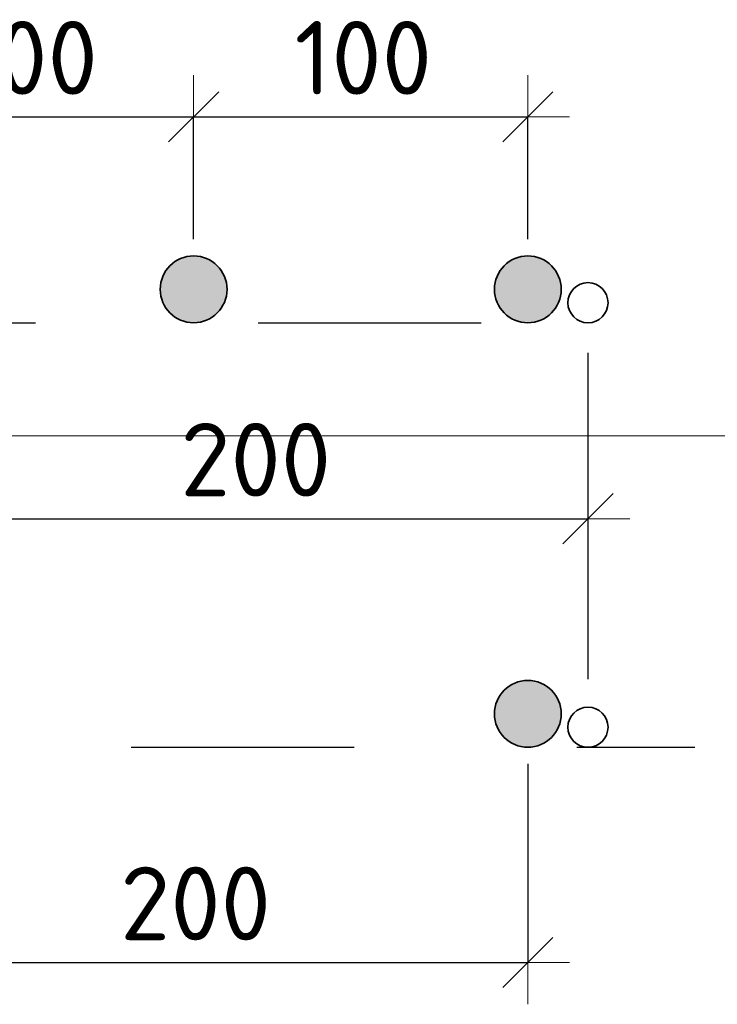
# Model space of a CAD drawing. Header units: metres. Extents: x -38 to 100, y -15 to 21.
# Tile 223 of 246: x 76.814 to 77.127, y 7.921 to 8.363. Entities that reach past the tile are written whole.
import ezdxf

# ---------------------------------------------------------------- set-up
doc = ezdxf.new("R2010")
doc.units = ezdxf.units.M
doc.header["$PDMODE"] = 65
doc.linetypes.add('______2', pattern=[0.0405, 0.03, -0.0105])
for name, color, linetype in [('XR$3$_3898', 7, 'Continuous'), ('XR$4$_3898', 7, 'Continuous'), ('XR$6$_3898', 7, 'Continuous')]:
    doc.layers.add(name, color=color, linetype=linetype)
for name, color, linetype, lineweight in [('XR$3$Размерная линия_ общее', 7, 'Continuous', 13), ('XR$4$Размерная линия_ общее', 7, 'Continuous', 13), ('XR$5$Текст_ примечание', 7, 'Continuous', 13), ('XR$6$Размерная линия_ общее', 7, 'Continuous', 13), ('XR$7$Текст_ примечание', 7, 'Continuous', 13)]:
    doc.layers.add(name, color=color, linetype=linetype, lineweight=lineweight)
doc.styles.add('ISOCPEUR', font='txt')
doc.dimstyles.new('DIMSTYLE_8', dxfattribs={"dimtxt": 0.033, "dimasz": 0.0375, "dimexe": 0, "dimexo": 0, "dimgap": 0.0165, "dimtad": 2, "dimdec": 0, "dimlfac": 1000, "dimrnd": 1, "dimzin": 12, "dimdsep": 46, "dimtxsty": 'ISOCPEUR', "dimblk1": 'ALL_ML_STRICH', "dimblk2": 'ALL_ML_STRICH', "dimsah": 1, "dimcen": 0, "dimclrd": 7, "dimclre": 256, "dimclrt": 7, "dimadec": 0, "dimazin": 0, "dimtfac": 1, "dimtdec": 0, "dimtix": 1, "dimtmove": 2, "dimatfit": 3, "dimfxl": 0, "dimtzin": 0, "dimlwd": 0, "dimlwe": -3, "dimarcsym": 0})

# ---------------------------------------------------------------- blocks, each defined once
blk = doc.blocks.new('ALL_ML_STRICH')
at = {"color": 0, "linetype": 'ByBlock', "lineweight": -2}
for p, q in [((0, -0.5), (0, 0.5)), ((-0.3, -0.3), (0.3, 0.3)), ((-1, 0), (0.5, 0))]:
    blk.add_line(p, q, dxfattribs=at)
blk = doc.blocks.new('*D60')
at = {"layer": 'DEFPOINTS', "color": 7, "linetype": 'Continuous', "lineweight": 13, "transparency": 33554687}
for p in [(76.74196, 8.31961), (76.74196, 8.24218), (76.89196, 8.24218)]:
    blk.add_point(p, dxfattribs=at)
at = {"layer": 'XR$3$Размерная линия_ общее', "color": 253, "linetype": 'Continuous', "lineweight": -2, "true_color": 0xa0a0a0, "transparency": 33554687}
for p, q in [((76.74196, 8.26468), (76.74196, 8.31961)), ((76.89196, 8.26468), (76.89196, 8.31961))]:
    blk.add_line(p, q, dxfattribs=at)
at = {"layer": 'XR$3$Размерная линия_ общее', "color": 7, "linetype": 'Continuous', "lineweight": -2, "transparency": 33554687}
blk.add_line((76.74196, 8.31961), (76.89196, 8.31961), dxfattribs=at)
at = {"layer": 'XR$3$Размерная линия_ общее', "color": 7, "linetype": 'Continuous', "lineweight": 13, "transparency": 33554687, "xscale": 0.0375, "yscale": 0.0375, "zscale": 0.0375, "rotation": 180}
blk.add_blockref('ALL_ML_STRICH', (76.74196, 8.31961), dxfattribs=at)
at = {"layer": 'XR$3$Размерная линия_ общее', "color": 7, "linetype": 'Continuous', "lineweight": 13, "transparency": 33554687, "xscale": 0.0375, "yscale": 0.0375, "zscale": 0.0375}
blk.add_blockref('ALL_ML_STRICH', (76.89196, 8.31961), dxfattribs=at)
at = {"layer": 'XR$3$Размерная линия_ общее', "color": 7, "linetype": 'Continuous', "lineweight": 13, "transparency": 33554687, "insert": (76.78726, 8.36261), "char_height": 0.033, "width": 0.00165, "attachment_point": 1, "line_spacing_factor": 0.60241, "style": 'ISOCPEUR'}
blk.add_mtext('100', dxfattribs=at)
blk = doc.blocks.new('*D61')
at = {"layer": 'DEFPOINTS', "color": 7, "linetype": 'Continuous', "lineweight": 13, "transparency": 33554687}
for p in [(76.89196, 8.31961), (76.89196, 8.24218), (77.04196, 8.24218)]:
    blk.add_point(p, dxfattribs=at)
at = {"layer": 'XR$3$Размерная линия_ общее', "color": 253, "linetype": 'Continuous', "lineweight": -2, "true_color": 0xa0a0a0, "transparency": 33554687}
for p, q in [((76.89196, 8.26468), (76.89196, 8.31961)), ((77.04196, 8.26468), (77.04196, 8.31961))]:
    blk.add_line(p, q, dxfattribs=at)
at = {"layer": 'XR$3$Размерная линия_ общее', "color": 7, "linetype": 'Continuous', "lineweight": -2, "transparency": 33554687}
blk.add_line((76.89196, 8.31961), (77.04196, 8.31961), dxfattribs=at)
at = {"layer": 'XR$3$Размерная линия_ общее', "color": 7, "linetype": 'Continuous', "lineweight": 13, "transparency": 33554687, "xscale": 0.0375, "yscale": 0.0375, "zscale": 0.0375, "rotation": 180}
blk.add_blockref('ALL_ML_STRICH', (76.89196, 8.31961), dxfattribs=at)
at = {"layer": 'XR$3$Размерная линия_ общее', "color": 7, "linetype": 'Continuous', "lineweight": 13, "transparency": 33554687, "xscale": 0.0375, "yscale": 0.0375, "zscale": 0.0375}
blk.add_blockref('ALL_ML_STRICH', (77.04196, 8.31961), dxfattribs=at)
at = {"layer": 'XR$3$Размерная линия_ общее', "color": 7, "linetype": 'Continuous', "lineweight": 13, "transparency": 33554687, "insert": (76.93726, 8.36261), "char_height": 0.033, "width": 0.00165, "attachment_point": 1, "line_spacing_factor": 0.60241, "style": 'ISOCPEUR'}
blk.add_mtext('100', dxfattribs=at)
blk = doc.blocks.new('*D64')
at = {"layer": 'DEFPOINTS', "color": 7, "linetype": 'Continuous', "lineweight": 13, "transparency": 33554687}
for p in [(76.76896, 8.23618), (77.06896, 8.23618), (76.76896, 8.13924)]:
    blk.add_point(p, dxfattribs=at)
at = {"layer": 'XR$3$Размерная линия_ общее', "color": 253, "linetype": 'Continuous', "lineweight": -2, "true_color": 0xa0a0a0, "transparency": 33554687}
for p, q in [((76.76896, 8.21368), (76.76896, 8.13924)), ((77.06896, 8.21368), (77.06896, 8.13924))]:
    blk.add_line(p, q, dxfattribs=at)
at = {"layer": 'XR$3$Размерная линия_ общее', "color": 7, "linetype": 'Continuous', "lineweight": -2, "transparency": 33554687}
blk.add_line((76.76896, 8.13924), (77.06896, 8.13924), dxfattribs=at)
at = {"layer": 'XR$3$Размерная линия_ общее', "color": 7, "linetype": 'Continuous', "lineweight": 13, "transparency": 33554687, "xscale": 0.0375, "yscale": 0.0375, "zscale": 0.0375, "rotation": 180}
blk.add_blockref('ALL_ML_STRICH', (76.76896, 8.13924), dxfattribs=at)
at = {"layer": 'XR$3$Размерная линия_ общее', "color": 7, "linetype": 'Continuous', "lineweight": 13, "transparency": 33554687, "xscale": 0.0375, "yscale": 0.0375, "zscale": 0.0375}
blk.add_blockref('ALL_ML_STRICH', (77.06896, 8.13924), dxfattribs=at)
at = {"layer": 'XR$3$Размерная линия_ общее', "color": 7, "linetype": 'Continuous', "lineweight": 13, "transparency": 33554687, "insert": (76.88596, 8.18224), "char_height": 0.033, "width": 0.00165, "attachment_point": 1, "line_spacing_factor": 0.60241, "style": 'ISOCPEUR'}
blk.add_mtext('200', dxfattribs=at)
blk = doc.blocks.new('*D67')
at = {"layer": 'DEFPOINTS', "color": 7, "linetype": 'Continuous', "lineweight": 13, "transparency": 33554687}
for p in [(76.74196, 8.05168), (77.04196, 8.05168), (76.74196, 7.94007)]:
    blk.add_point(p, dxfattribs=at)
at = {"layer": 'XR$3$Размерная линия_ общее', "color": 253, "linetype": 'Continuous', "lineweight": -2, "true_color": 0xa0a0a0, "transparency": 33554687}
for p, q in [((76.74196, 8.02918), (76.74196, 7.94007)), ((77.04196, 8.02918), (77.04196, 7.94007))]:
    blk.add_line(p, q, dxfattribs=at)
at = {"layer": 'XR$3$Размерная линия_ общее', "color": 7, "linetype": 'Continuous', "lineweight": -2, "transparency": 33554687}
blk.add_line((76.74196, 7.94007), (77.04196, 7.94007), dxfattribs=at)
at = {"layer": 'XR$3$Размерная линия_ общее', "color": 7, "linetype": 'Continuous', "lineweight": 13, "transparency": 33554687, "xscale": 0.0375, "yscale": 0.0375, "zscale": 0.0375, "rotation": 180}
blk.add_blockref('ALL_ML_STRICH', (76.74196, 7.94007), dxfattribs=at)
at = {"layer": 'XR$3$Размерная линия_ общее', "color": 7, "linetype": 'Continuous', "lineweight": 13, "transparency": 33554687, "xscale": 0.0375, "yscale": 0.0375, "zscale": 0.0375}
blk.add_blockref('ALL_ML_STRICH', (77.04196, 7.94007), dxfattribs=at)
at = {"layer": 'XR$3$Размерная линия_ общее', "color": 7, "linetype": 'Continuous', "lineweight": 13, "transparency": 33554687, "insert": (76.85896, 7.98307), "char_height": 0.033, "width": 0.00165, "attachment_point": 1, "line_spacing_factor": 0.60241, "style": 'ISOCPEUR'}
blk.add_mtext('200', dxfattribs=at)
blk = doc.blocks.new('*D296')
at = {"layer": 'DEFPOINTS', "color": 7, "linetype": 'Continuous', "lineweight": 13, "transparency": 33554687}
for p in [(76.74196, 8.31961), (76.74196, 8.24218), (76.89196, 8.24218)]:
    blk.add_point(p, dxfattribs=at)
at = {"layer": 'XR$4$Размерная линия_ общее', "color": 253, "linetype": 'Continuous', "lineweight": -2, "true_color": 0xa0a0a0, "transparency": 33554687}
for p, q in [((76.74196, 8.26468), (76.74196, 8.31961)), ((76.89196, 8.26468), (76.89196, 8.31961))]:
    blk.add_line(p, q, dxfattribs=at)
at = {"layer": 'XR$4$Размерная линия_ общее', "color": 7, "linetype": 'Continuous', "lineweight": -2, "transparency": 33554687}
blk.add_line((76.74196, 8.31961), (76.89196, 8.31961), dxfattribs=at)
at = {"layer": 'XR$4$Размерная линия_ общее', "color": 7, "linetype": 'Continuous', "lineweight": 13, "transparency": 33554687, "xscale": 0.0375, "yscale": 0.0375, "zscale": 0.0375, "rotation": 180}
blk.add_blockref('ALL_ML_STRICH', (76.74196, 8.31961), dxfattribs=at)
at = {"layer": 'XR$4$Размерная линия_ общее', "color": 7, "linetype": 'Continuous', "lineweight": 13, "transparency": 33554687, "xscale": 0.0375, "yscale": 0.0375, "zscale": 0.0375}
blk.add_blockref('ALL_ML_STRICH', (76.89196, 8.31961), dxfattribs=at)
at = {"layer": 'XR$4$Размерная линия_ общее', "color": 7, "linetype": 'Continuous', "lineweight": 13, "transparency": 33554687, "insert": (76.78726, 8.36261), "char_height": 0.033, "width": 0.00165, "attachment_point": 1, "line_spacing_factor": 0.60241, "style": 'ISOCPEUR'}
blk.add_mtext('100', dxfattribs=at)
blk = doc.blocks.new('*D297')
at = {"layer": 'DEFPOINTS', "color": 7, "linetype": 'Continuous', "lineweight": 13, "transparency": 33554687}
for p in [(76.89196, 8.31961), (76.89196, 8.24218), (77.04196, 8.24218)]:
    blk.add_point(p, dxfattribs=at)
at = {"layer": 'XR$4$Размерная линия_ общее', "color": 253, "linetype": 'Continuous', "lineweight": -2, "true_color": 0xa0a0a0, "transparency": 33554687}
for p, q in [((76.89196, 8.26468), (76.89196, 8.31961)), ((77.04196, 8.26468), (77.04196, 8.31961))]:
    blk.add_line(p, q, dxfattribs=at)
at = {"layer": 'XR$4$Размерная линия_ общее', "color": 7, "linetype": 'Continuous', "lineweight": -2, "transparency": 33554687}
blk.add_line((76.89196, 8.31961), (77.04196, 8.31961), dxfattribs=at)
at = {"layer": 'XR$4$Размерная линия_ общее', "color": 7, "linetype": 'Continuous', "lineweight": 13, "transparency": 33554687, "xscale": 0.0375, "yscale": 0.0375, "zscale": 0.0375, "rotation": 180}
blk.add_blockref('ALL_ML_STRICH', (76.89196, 8.31961), dxfattribs=at)
at = {"layer": 'XR$4$Размерная линия_ общее', "color": 7, "linetype": 'Continuous', "lineweight": 13, "transparency": 33554687, "xscale": 0.0375, "yscale": 0.0375, "zscale": 0.0375}
blk.add_blockref('ALL_ML_STRICH', (77.04196, 8.31961), dxfattribs=at)
at = {"layer": 'XR$4$Размерная линия_ общее', "color": 7, "linetype": 'Continuous', "lineweight": 13, "transparency": 33554687, "insert": (76.93726, 8.36261), "char_height": 0.033, "width": 0.00165, "attachment_point": 1, "line_spacing_factor": 0.60241, "style": 'ISOCPEUR'}
blk.add_mtext('100', dxfattribs=at)
blk = doc.blocks.new('*D300')
at = {"layer": 'DEFPOINTS', "color": 7, "linetype": 'Continuous', "lineweight": 13, "transparency": 33554687}
for p in [(76.76896, 8.23618), (77.06896, 8.23618), (76.76896, 8.13924)]:
    blk.add_point(p, dxfattribs=at)
at = {"layer": 'XR$4$Размерная линия_ общее', "color": 253, "linetype": 'Continuous', "lineweight": -2, "true_color": 0xa0a0a0, "transparency": 33554687}
for p, q in [((76.76896, 8.21368), (76.76896, 8.13924)), ((77.06896, 8.21368), (77.06896, 8.13924))]:
    blk.add_line(p, q, dxfattribs=at)
at = {"layer": 'XR$4$Размерная линия_ общее', "color": 7, "linetype": 'Continuous', "lineweight": -2, "transparency": 33554687}
blk.add_line((76.76896, 8.13924), (77.06896, 8.13924), dxfattribs=at)
at = {"layer": 'XR$4$Размерная линия_ общее', "color": 7, "linetype": 'Continuous', "lineweight": 13, "transparency": 33554687, "xscale": 0.0375, "yscale": 0.0375, "zscale": 0.0375, "rotation": 180}
blk.add_blockref('ALL_ML_STRICH', (76.76896, 8.13924), dxfattribs=at)
at = {"layer": 'XR$4$Размерная линия_ общее', "color": 7, "linetype": 'Continuous', "lineweight": 13, "transparency": 33554687, "xscale": 0.0375, "yscale": 0.0375, "zscale": 0.0375}
blk.add_blockref('ALL_ML_STRICH', (77.06896, 8.13924), dxfattribs=at)
at = {"layer": 'XR$4$Размерная линия_ общее', "color": 7, "linetype": 'Continuous', "lineweight": 13, "transparency": 33554687, "insert": (76.88596, 8.18224), "char_height": 0.033, "width": 0.00165, "attachment_point": 1, "line_spacing_factor": 0.60241, "style": 'ISOCPEUR'}
blk.add_mtext('200', dxfattribs=at)
blk = doc.blocks.new('*D303')
at = {"layer": 'DEFPOINTS', "color": 7, "linetype": 'Continuous', "lineweight": 13, "transparency": 33554687}
for p in [(76.74196, 8.05168), (77.04196, 8.05168), (76.74196, 7.94007)]:
    blk.add_point(p, dxfattribs=at)
at = {"layer": 'XR$4$Размерная линия_ общее', "color": 253, "linetype": 'Continuous', "lineweight": -2, "true_color": 0xa0a0a0, "transparency": 33554687}
for p, q in [((76.74196, 8.02918), (76.74196, 7.94007)), ((77.04196, 8.02918), (77.04196, 7.94007))]:
    blk.add_line(p, q, dxfattribs=at)
at = {"layer": 'XR$4$Размерная линия_ общее', "color": 7, "linetype": 'Continuous', "lineweight": -2, "transparency": 33554687}
blk.add_line((76.74196, 7.94007), (77.04196, 7.94007), dxfattribs=at)
at = {"layer": 'XR$4$Размерная линия_ общее', "color": 7, "linetype": 'Continuous', "lineweight": 13, "transparency": 33554687, "xscale": 0.0375, "yscale": 0.0375, "zscale": 0.0375, "rotation": 180}
blk.add_blockref('ALL_ML_STRICH', (76.74196, 7.94007), dxfattribs=at)
at = {"layer": 'XR$4$Размерная линия_ общее', "color": 7, "linetype": 'Continuous', "lineweight": 13, "transparency": 33554687, "xscale": 0.0375, "yscale": 0.0375, "zscale": 0.0375}
blk.add_blockref('ALL_ML_STRICH', (77.04196, 7.94007), dxfattribs=at)
at = {"layer": 'XR$4$Размерная линия_ общее', "color": 7, "linetype": 'Continuous', "lineweight": 13, "transparency": 33554687, "insert": (76.85896, 7.98307), "char_height": 0.033, "width": 0.00165, "attachment_point": 1, "line_spacing_factor": 0.60241, "style": 'ISOCPEUR'}
blk.add_mtext('200', dxfattribs=at)
blk = doc.blocks.new('*D590')
at = {"layer": 'DEFPOINTS', "color": 7, "linetype": 'Continuous', "lineweight": 13, "transparency": 33554687}
for p in [(76.74196, 8.31961), (76.74196, 8.24218), (76.89196, 8.24218)]:
    blk.add_point(p, dxfattribs=at)
at = {"layer": 'XR$6$Размерная линия_ общее', "color": 253, "linetype": 'Continuous', "lineweight": -2, "true_color": 0xa0a0a0, "transparency": 33554687}
for p, q in [((76.74196, 8.26468), (76.74196, 8.31961)), ((76.89196, 8.26468), (76.89196, 8.31961))]:
    blk.add_line(p, q, dxfattribs=at)
at = {"layer": 'XR$6$Размерная линия_ общее', "color": 7, "linetype": 'Continuous', "lineweight": -2, "transparency": 33554687}
blk.add_line((76.74196, 8.31961), (76.89196, 8.31961), dxfattribs=at)
at = {"layer": 'XR$6$Размерная линия_ общее', "color": 7, "linetype": 'Continuous', "lineweight": 13, "transparency": 33554687, "xscale": 0.0375, "yscale": 0.0375, "zscale": 0.0375, "rotation": 180}
blk.add_blockref('ALL_ML_STRICH', (76.74196, 8.31961), dxfattribs=at)
at = {"layer": 'XR$6$Размерная линия_ общее', "color": 7, "linetype": 'Continuous', "lineweight": 13, "transparency": 33554687, "xscale": 0.0375, "yscale": 0.0375, "zscale": 0.0375}
blk.add_blockref('ALL_ML_STRICH', (76.89196, 8.31961), dxfattribs=at)
at = {"layer": 'XR$6$Размерная линия_ общее', "color": 7, "linetype": 'Continuous', "lineweight": 13, "transparency": 33554687, "insert": (76.78726, 8.36261), "char_height": 0.033, "width": 0.00165, "attachment_point": 1, "line_spacing_factor": 0.60241, "style": 'ISOCPEUR'}
blk.add_mtext('100', dxfattribs=at)
blk = doc.blocks.new('*D591')
at = {"layer": 'DEFPOINTS', "color": 7, "linetype": 'Continuous', "lineweight": 13, "transparency": 33554687}
for p in [(76.89196, 8.31961), (76.89196, 8.24218), (77.04196, 8.24218)]:
    blk.add_point(p, dxfattribs=at)
at = {"layer": 'XR$6$Размерная линия_ общее', "color": 253, "linetype": 'Continuous', "lineweight": -2, "true_color": 0xa0a0a0, "transparency": 33554687}
for p, q in [((76.89196, 8.26468), (76.89196, 8.31961)), ((77.04196, 8.26468), (77.04196, 8.31961))]:
    blk.add_line(p, q, dxfattribs=at)
at = {"layer": 'XR$6$Размерная линия_ общее', "color": 7, "linetype": 'Continuous', "lineweight": -2, "transparency": 33554687}
blk.add_line((76.89196, 8.31961), (77.04196, 8.31961), dxfattribs=at)
at = {"layer": 'XR$6$Размерная линия_ общее', "color": 7, "linetype": 'Continuous', "lineweight": 13, "transparency": 33554687, "xscale": 0.0375, "yscale": 0.0375, "zscale": 0.0375, "rotation": 180}
blk.add_blockref('ALL_ML_STRICH', (76.89196, 8.31961), dxfattribs=at)
at = {"layer": 'XR$6$Размерная линия_ общее', "color": 7, "linetype": 'Continuous', "lineweight": 13, "transparency": 33554687, "xscale": 0.0375, "yscale": 0.0375, "zscale": 0.0375}
blk.add_blockref('ALL_ML_STRICH', (77.04196, 8.31961), dxfattribs=at)
at = {"layer": 'XR$6$Размерная линия_ общее', "color": 7, "linetype": 'Continuous', "lineweight": 13, "transparency": 33554687, "insert": (76.93726, 8.36261), "char_height": 0.033, "width": 0.00165, "attachment_point": 1, "line_spacing_factor": 0.60241, "style": 'ISOCPEUR'}
blk.add_mtext('100', dxfattribs=at)
blk = doc.blocks.new('*D594')
at = {"layer": 'DEFPOINTS', "color": 7, "linetype": 'Continuous', "lineweight": 13, "transparency": 33554687}
for p in [(76.76896, 8.23618), (77.06896, 8.23618), (76.76896, 8.13924)]:
    blk.add_point(p, dxfattribs=at)
at = {"layer": 'XR$6$Размерная линия_ общее', "color": 253, "linetype": 'Continuous', "lineweight": -2, "true_color": 0xa0a0a0, "transparency": 33554687}
for p, q in [((76.76896, 8.21368), (76.76896, 8.13924)), ((77.06896, 8.21368), (77.06896, 8.13924))]:
    blk.add_line(p, q, dxfattribs=at)
at = {"layer": 'XR$6$Размерная линия_ общее', "color": 7, "linetype": 'Continuous', "lineweight": -2, "transparency": 33554687}
blk.add_line((76.76896, 8.13924), (77.06896, 8.13924), dxfattribs=at)
at = {"layer": 'XR$6$Размерная линия_ общее', "color": 7, "linetype": 'Continuous', "lineweight": 13, "transparency": 33554687, "xscale": 0.0375, "yscale": 0.0375, "zscale": 0.0375, "rotation": 180}
blk.add_blockref('ALL_ML_STRICH', (76.76896, 8.13924), dxfattribs=at)
at = {"layer": 'XR$6$Размерная линия_ общее', "color": 7, "linetype": 'Continuous', "lineweight": 13, "transparency": 33554687, "xscale": 0.0375, "yscale": 0.0375, "zscale": 0.0375}
blk.add_blockref('ALL_ML_STRICH', (77.06896, 8.13924), dxfattribs=at)
at = {"layer": 'XR$6$Размерная линия_ общее', "color": 7, "linetype": 'Continuous', "lineweight": 13, "transparency": 33554687, "insert": (76.88596, 8.18224), "char_height": 0.033, "width": 0.00165, "attachment_point": 1, "line_spacing_factor": 0.60241, "style": 'ISOCPEUR'}
blk.add_mtext('200', dxfattribs=at)
blk = doc.blocks.new('*D597')
at = {"layer": 'DEFPOINTS', "color": 7, "linetype": 'Continuous', "lineweight": 13, "transparency": 33554687}
for p in [(76.74196, 8.05168), (77.04196, 8.05168), (76.74196, 7.94007)]:
    blk.add_point(p, dxfattribs=at)
at = {"layer": 'XR$6$Размерная линия_ общее', "color": 253, "linetype": 'Continuous', "lineweight": -2, "true_color": 0xa0a0a0, "transparency": 33554687}
for p, q in [((76.74196, 8.02918), (76.74196, 7.94007)), ((77.04196, 8.02918), (77.04196, 7.94007))]:
    blk.add_line(p, q, dxfattribs=at)
at = {"layer": 'XR$6$Размерная линия_ общее', "color": 7, "linetype": 'Continuous', "lineweight": -2, "transparency": 33554687}
blk.add_line((76.74196, 7.94007), (77.04196, 7.94007), dxfattribs=at)
at = {"layer": 'XR$6$Размерная линия_ общее', "color": 7, "linetype": 'Continuous', "lineweight": 13, "transparency": 33554687, "xscale": 0.0375, "yscale": 0.0375, "zscale": 0.0375, "rotation": 180}
blk.add_blockref('ALL_ML_STRICH', (76.74196, 7.94007), dxfattribs=at)
at = {"layer": 'XR$6$Размерная линия_ общее', "color": 7, "linetype": 'Continuous', "lineweight": 13, "transparency": 33554687, "xscale": 0.0375, "yscale": 0.0375, "zscale": 0.0375}
blk.add_blockref('ALL_ML_STRICH', (77.04196, 7.94007), dxfattribs=at)
at = {"layer": 'XR$6$Размерная линия_ общее', "color": 7, "linetype": 'Continuous', "lineweight": 13, "transparency": 33554687, "insert": (76.85896, 7.98307), "char_height": 0.033, "width": 0.00165, "attachment_point": 1, "line_spacing_factor": 0.60241, "style": 'ISOCPEUR'}
blk.add_mtext('200', dxfattribs=at)

msp = doc.modelspace()

# ---------------------------------------------------------------- hatches: boundary and pattern name
at = {"linetype": 'Continuous', "lineweight": 25, "true_color": 0xa2a2a2, "transparency": 33554687}
for points in [[(76.90386, 8.25131), (76.90257, 8.25278), (76.9011, 8.25408), (76.89946, 8.25517), (76.8977, 8.25603), (76.89585, 8.25667), (76.89392, 8.25705), (76.89196, 8.25718), (76.89001, 8.25705), (76.88808, 8.25667), (76.88622, 8.25603), (76.88446, 8.25517), (76.88283, 8.25408), (76.88136, 8.25278), (76.88006, 8.25131), (76.87897, 8.24968), (76.87811, 8.24792), (76.87748, 8.24606), (76.87709, 8.24413), (76.87696, 8.24218), (76.87709, 8.24022), (76.87748, 8.23829), (76.87811, 8.23644), (76.87897, 8.23468), (76.88006, 8.23305), (76.88136, 8.23157), (76.88283, 8.23028), (76.88446, 8.22919), (76.88622, 8.22832), (76.88808, 8.22769), (76.89001, 8.2273), (76.89196, 8.22718), (76.89392, 8.2273), (76.89585, 8.22769), (76.8977, 8.22832), (76.89946, 8.22919), (76.9011, 8.23028), (76.90257, 8.23157), (76.90386, 8.23305), (76.90495, 8.23468), (76.90582, 8.23644), (76.90645, 8.23829), (76.90684, 8.24022), (76.90696, 8.24218), (76.90684, 8.24413), (76.90645, 8.24606), (76.90582, 8.24792), (76.90495, 8.24968)], [(76.90386, 8.25131), (76.90257, 8.25278), (76.9011, 8.25408), (76.89946, 8.25517), (76.8977, 8.25603), (76.89585, 8.25667), (76.89392, 8.25705), (76.89196, 8.25718), (76.89001, 8.25705), (76.88808, 8.25667), (76.88622, 8.25603), (76.88446, 8.25517), (76.88283, 8.25408), (76.88136, 8.25278), (76.88006, 8.25131), (76.87897, 8.24968), (76.87811, 8.24792), (76.87748, 8.24606), (76.87709, 8.24413), (76.87696, 8.24218), (76.87709, 8.24022), (76.87748, 8.23829), (76.87811, 8.23644), (76.87897, 8.23468), (76.88006, 8.23305), (76.88136, 8.23157), (76.88283, 8.23028), (76.88446, 8.22919), (76.88622, 8.22832), (76.88808, 8.22769), (76.89001, 8.2273), (76.89196, 8.22718), (76.89392, 8.2273), (76.89585, 8.22769), (76.8977, 8.22832), (76.89946, 8.22919), (76.9011, 8.23028), (76.90257, 8.23157), (76.90386, 8.23305), (76.90495, 8.23468), (76.90582, 8.23644), (76.90645, 8.23829), (76.90684, 8.24022), (76.90696, 8.24218), (76.90684, 8.24413), (76.90645, 8.24606), (76.90582, 8.24792), (76.90495, 8.24968)], [(76.90386, 8.25131), (76.90257, 8.25278), (76.9011, 8.25408), (76.89946, 8.25517), (76.8977, 8.25603), (76.89585, 8.25667), (76.89392, 8.25705), (76.89196, 8.25718), (76.89001, 8.25705), (76.88808, 8.25667), (76.88622, 8.25603), (76.88446, 8.25517), (76.88283, 8.25408), (76.88136, 8.25278), (76.88006, 8.25131), (76.87897, 8.24968), (76.87811, 8.24792), (76.87748, 8.24606), (76.87709, 8.24413), (76.87696, 8.24218), (76.87709, 8.24022), (76.87748, 8.23829), (76.87811, 8.23644), (76.87897, 8.23468), (76.88006, 8.23305), (76.88136, 8.23157), (76.88283, 8.23028), (76.88446, 8.22919), (76.88622, 8.22832), (76.88808, 8.22769), (76.89001, 8.2273), (76.89196, 8.22718), (76.89392, 8.2273), (76.89585, 8.22769), (76.8977, 8.22832), (76.89946, 8.22919), (76.9011, 8.23028), (76.90257, 8.23157), (76.90386, 8.23305), (76.90495, 8.23468), (76.90582, 8.23644), (76.90645, 8.23829), (76.90684, 8.24022), (76.90696, 8.24218), (76.90684, 8.24413), (76.90645, 8.24606), (76.90582, 8.24792), (76.90495, 8.24968)], [(77.05386, 8.25131), (77.05257, 8.25278), (77.0511, 8.25408), (77.04946, 8.25517), (77.0477, 8.25603), (77.04585, 8.25667), (77.04392, 8.25705), (77.04196, 8.25718), (77.04001, 8.25705), (77.03808, 8.25667), (77.03622, 8.25603), (77.03446, 8.25517), (77.03283, 8.25408), (77.03136, 8.25278), (77.03006, 8.25131), (77.02897, 8.24968), (77.02811, 8.24792), (77.02748, 8.24606), (77.02709, 8.24413), (77.02696, 8.24218), (77.02709, 8.24022), (77.02748, 8.23829), (77.02811, 8.23644), (77.02897, 8.23468), (77.03006, 8.23305), (77.03136, 8.23157), (77.03283, 8.23028), (77.03446, 8.22919), (77.03622, 8.22832), (77.03808, 8.22769), (77.04001, 8.2273), (77.04196, 8.22718), (77.04392, 8.2273), (77.04585, 8.22769), (77.0477, 8.22832), (77.04946, 8.22919), (77.0511, 8.23028), (77.05257, 8.23157), (77.05386, 8.23305), (77.05495, 8.23468), (77.05582, 8.23644), (77.05645, 8.23829), (77.05684, 8.24022), (77.05696, 8.24218), (77.05684, 8.24413), (77.05645, 8.24606), (77.05582, 8.24792), (77.05495, 8.24968)], [(77.05386, 8.25131), (77.05257, 8.25278), (77.0511, 8.25408), (77.04946, 8.25517), (77.0477, 8.25603), (77.04585, 8.25667), (77.04392, 8.25705), (77.04196, 8.25718), (77.04001, 8.25705), (77.03808, 8.25667), (77.03622, 8.25603), (77.03446, 8.25517), (77.03283, 8.25408), (77.03136, 8.25278), (77.03006, 8.25131), (77.02897, 8.24968), (77.02811, 8.24792), (77.02748, 8.24606), (77.02709, 8.24413), (77.02696, 8.24218), (77.02709, 8.24022), (77.02748, 8.23829), (77.02811, 8.23644), (77.02897, 8.23468), (77.03006, 8.23305), (77.03136, 8.23157), (77.03283, 8.23028), (77.03446, 8.22919), (77.03622, 8.22832), (77.03808, 8.22769), (77.04001, 8.2273), (77.04196, 8.22718), (77.04392, 8.2273), (77.04585, 8.22769), (77.0477, 8.22832), (77.04946, 8.22919), (77.0511, 8.23028), (77.05257, 8.23157), (77.05386, 8.23305), (77.05495, 8.23468), (77.05582, 8.23644), (77.05645, 8.23829), (77.05684, 8.24022), (77.05696, 8.24218), (77.05684, 8.24413), (77.05645, 8.24606), (77.05582, 8.24792), (77.05495, 8.24968)], [(77.05386, 8.25131), (77.05257, 8.25278), (77.0511, 8.25408), (77.04946, 8.25517), (77.0477, 8.25603), (77.04585, 8.25667), (77.04392, 8.25705), (77.04196, 8.25718), (77.04001, 8.25705), (77.03808, 8.25667), (77.03622, 8.25603), (77.03446, 8.25517), (77.03283, 8.25408), (77.03136, 8.25278), (77.03006, 8.25131), (77.02897, 8.24968), (77.02811, 8.24792), (77.02748, 8.24606), (77.02709, 8.24413), (77.02696, 8.24218), (77.02709, 8.24022), (77.02748, 8.23829), (77.02811, 8.23644), (77.02897, 8.23468), (77.03006, 8.23305), (77.03136, 8.23157), (77.03283, 8.23028), (77.03446, 8.22919), (77.03622, 8.22832), (77.03808, 8.22769), (77.04001, 8.2273), (77.04196, 8.22718), (77.04392, 8.2273), (77.04585, 8.22769), (77.0477, 8.22832), (77.04946, 8.22919), (77.0511, 8.23028), (77.05257, 8.23157), (77.05386, 8.23305), (77.05495, 8.23468), (77.05582, 8.23644), (77.05645, 8.23829), (77.05684, 8.24022), (77.05696, 8.24218), (77.05684, 8.24413), (77.05645, 8.24606), (77.05582, 8.24792), (77.05495, 8.24968)], [(77.05386, 8.06081), (77.05257, 8.06228), (77.0511, 8.06358), (77.04946, 8.06467), (77.0477, 8.06553), (77.04585, 8.06617), (77.04392, 8.06655), (77.04196, 8.06668), (77.04001, 8.06655), (77.03808, 8.06617), (77.03622, 8.06553), (77.03446, 8.06467), (77.03283, 8.06358), (77.03136, 8.06228), (77.03006, 8.06081), (77.02897, 8.05918), (77.02811, 8.05742), (77.02748, 8.05556), (77.02709, 8.05363), (77.02696, 8.05168), (77.02709, 8.04972), (77.02748, 8.04779), (77.02811, 8.04594), (77.02897, 8.04418), (77.03006, 8.04255), (77.03136, 8.04107), (77.03283, 8.03978), (77.03446, 8.03869), (77.03622, 8.03782), (77.03808, 8.03719), (77.04001, 8.0368), (77.04196, 8.03668), (77.04392, 8.0368), (77.04585, 8.03719), (77.0477, 8.03782), (77.04946, 8.03869), (77.0511, 8.03978), (77.05257, 8.04107), (77.05386, 8.04255), (77.05495, 8.04418), (77.05582, 8.04594), (77.05645, 8.04779), (77.05684, 8.04972), (77.05696, 8.05168), (77.05684, 8.05363), (77.05645, 8.05556), (77.05582, 8.05742), (77.05495, 8.05918)], [(77.05386, 8.06081), (77.05257, 8.06228), (77.0511, 8.06358), (77.04946, 8.06467), (77.0477, 8.06553), (77.04585, 8.06617), (77.04392, 8.06655), (77.04196, 8.06668), (77.04001, 8.06655), (77.03808, 8.06617), (77.03622, 8.06553), (77.03446, 8.06467), (77.03283, 8.06358), (77.03136, 8.06228), (77.03006, 8.06081), (77.02897, 8.05918), (77.02811, 8.05742), (77.02748, 8.05556), (77.02709, 8.05363), (77.02696, 8.05168), (77.02709, 8.04972), (77.02748, 8.04779), (77.02811, 8.04594), (77.02897, 8.04418), (77.03006, 8.04255), (77.03136, 8.04107), (77.03283, 8.03978), (77.03446, 8.03869), (77.03622, 8.03782), (77.03808, 8.03719), (77.04001, 8.0368), (77.04196, 8.03668), (77.04392, 8.0368), (77.04585, 8.03719), (77.0477, 8.03782), (77.04946, 8.03869), (77.0511, 8.03978), (77.05257, 8.04107), (77.05386, 8.04255), (77.05495, 8.04418), (77.05582, 8.04594), (77.05645, 8.04779), (77.05684, 8.04972), (77.05696, 8.05168), (77.05684, 8.05363), (77.05645, 8.05556), (77.05582, 8.05742), (77.05495, 8.05918)], [(77.05386, 8.06081), (77.05257, 8.06228), (77.0511, 8.06358), (77.04946, 8.06467), (77.0477, 8.06553), (77.04585, 8.06617), (77.04392, 8.06655), (77.04196, 8.06668), (77.04001, 8.06655), (77.03808, 8.06617), (77.03622, 8.06553), (77.03446, 8.06467), (77.03283, 8.06358), (77.03136, 8.06228), (77.03006, 8.06081), (77.02897, 8.05918), (77.02811, 8.05742), (77.02748, 8.05556), (77.02709, 8.05363), (77.02696, 8.05168), (77.02709, 8.04972), (77.02748, 8.04779), (77.02811, 8.04594), (77.02897, 8.04418), (77.03006, 8.04255), (77.03136, 8.04107), (77.03283, 8.03978), (77.03446, 8.03869), (77.03622, 8.03782), (77.03808, 8.03719), (77.04001, 8.0368), (77.04196, 8.03668), (77.04392, 8.0368), (77.04585, 8.03719), (77.0477, 8.03782), (77.04946, 8.03869), (77.0511, 8.03978), (77.05257, 8.04107), (77.05386, 8.04255), (77.05495, 8.04418), (77.05582, 8.04594), (77.05645, 8.04779), (77.05684, 8.04972), (77.05696, 8.05168), (77.05684, 8.05363), (77.05645, 8.05556), (77.05582, 8.05742), (77.05495, 8.05918)]]:
    msp.add_hatch(color=253, dxfattribs=at).paths.add_polyline_path(points)

# ---------------------------------------------------------------- linework, layer by layer
at = {"color": 8, "linetype": '______2', "lineweight": -3, "true_color": 0x737373, "transparency": 33554687}
for p, q in [((76.12096, 8.22718), (77.11696, 8.22718)), ((76.12096, 8.22718), (77.11696, 8.22718)), ((76.12096, 8.22718), (77.11696, 8.22718)), ((76.06396, 8.03668), (77.11696, 8.03668)), ((76.06396, 8.03668), (77.11696, 8.03668)), ((76.06396, 8.03668), (77.11696, 8.03668))]:
    msp.add_line(p, q, dxfattribs=at)
at = {"layer": 'XR$3$_3898', "color": 7, "linetype": 'Continuous', "lineweight": 35, "transparency": 33554687}
for centre, radius in [((76.89196, 8.24218), 0.015), ((77.04196, 8.24218), 0.015), ((77.06896, 8.23618), 0.009), ((77.04196, 8.05168), 0.015), ((77.06896, 8.04568), 0.009)]:
    msp.add_circle(centre, radius, dxfattribs=at)
at = {"layer": 'XR$3$Размерная линия_ общее', "color": 253, "linetype": 'Continuous', "lineweight": -3, "true_color": 0xa0a0a0, "transparency": 33554687}
msp.add_line((77.06896, 8.13924), (77.06896, 8.06724), dxfattribs=at)
at = {"layer": 'XR$4$_3898', "color": 7, "linetype": 'Continuous', "lineweight": 35, "transparency": 33554687}
for centre, radius in [((76.89196, 8.24218), 0.015), ((77.04196, 8.24218), 0.015), ((77.06896, 8.23618), 0.009), ((77.04196, 8.05168), 0.015), ((77.06896, 8.04568), 0.009)]:
    msp.add_circle(centre, radius, dxfattribs=at)
at = {"layer": 'XR$4$Размерная линия_ общее', "color": 253, "linetype": 'Continuous', "lineweight": -3, "true_color": 0xa0a0a0, "transparency": 33554687}
msp.add_line((77.06896, 8.13924), (77.06896, 8.06724), dxfattribs=at)
at = {"layer": 'XR$5$Текст_ примечание', "color": 7, "linetype": 'Continuous', "lineweight": 13, "transparency": 33554687}
msp.add_line((88.97573, 8.17641), (70.47573, 8.17641), dxfattribs=at)
at = {"layer": 'XR$6$_3898', "color": 7, "linetype": 'Continuous', "lineweight": 35, "transparency": 33554687}
for centre, radius in [((76.89196, 8.24218), 0.015), ((77.04196, 8.24218), 0.015), ((77.06896, 8.23618), 0.009), ((77.04196, 8.05168), 0.015), ((77.06896, 8.04568), 0.009)]:
    msp.add_circle(centre, radius, dxfattribs=at)
at = {"layer": 'XR$6$Размерная линия_ общее', "color": 253, "linetype": 'Continuous', "lineweight": -3, "true_color": 0xa0a0a0, "transparency": 33554687}
msp.add_line((77.06896, 8.13924), (77.06896, 8.06724), dxfattribs=at)
at = {"layer": 'XR$7$Текст_ примечание', "color": 7, "linetype": 'Continuous', "lineweight": 13, "transparency": 33554687}
msp.add_line((88.97573, 8.17641), (70.47573, 8.17641), dxfattribs=at)

# ---------------------------------------------------------------- dimensions: what is measured, and where the dimension line sits
at = {"layer": 'XR$3$Размерная линия_ общее', "color": 7, "linetype": 'Continuous', "lineweight": 13, "transparency": 33554687}
for base, p1, p2, text, picture, middle in [((76.89196, 8.31961), (76.74196, 8.26468), (76.89196, 8.26468), '100', '*D60', (76.81696, 8.33611)), ((77.04196, 8.31961), (76.89196, 8.26468), (77.04196, 8.26468), '100', '*D61', (76.96696, 8.33611)), ((77.06896, 8.13924), (76.76896, 8.21368), (77.06896, 8.21368), '200', '*D64', (76.91896, 8.15574)), ((77.04196, 7.94007), (76.74196, 8.02918), (77.04196, 8.02918), '200', '*D67', (76.89196, 7.95657))]:
    dim = msp.add_linear_dim(base=base, p1=p1, p2=p2, text=text, dimstyle='DIMSTYLE_8', override={"dimpost": '<>', "dimclrd": 7, "dimclre": 253, "dimclrt": 7, "dimlwd": 0, "dimlwe": 65533}, dxfattribs=at)
    dim.commit()
    dim.dimension.update_dxf_attribs({"geometry": picture, "text_midpoint": middle, "dimtype": 160})
at = {"layer": 'XR$4$Размерная линия_ общее', "color": 7, "linetype": 'Continuous', "lineweight": 13, "transparency": 33554687}
for base, p1, p2, text, picture, middle in [((76.89196, 8.31961), (76.74196, 8.26468), (76.89196, 8.26468), '100', '*D296', (76.81696, 8.33611)), ((77.04196, 8.31961), (76.89196, 8.26468), (77.04196, 8.26468), '100', '*D297', (76.96696, 8.33611)), ((77.06896, 8.13924), (76.76896, 8.21368), (77.06896, 8.21368), '200', '*D300', (76.91896, 8.15574)), ((77.04196, 7.94007), (76.74196, 8.02918), (77.04196, 8.02918), '200', '*D303', (76.89196, 7.95657))]:
    dim = msp.add_linear_dim(base=base, p1=p1, p2=p2, text=text, dimstyle='DIMSTYLE_8', override={"dimpost": '<>', "dimclrd": 7, "dimclre": 253, "dimclrt": 7, "dimlwd": 0, "dimlwe": 65533}, dxfattribs=at)
    dim.commit()
    dim.dimension.update_dxf_attribs({"geometry": picture, "text_midpoint": middle, "dimtype": 160})
at = {"layer": 'XR$6$Размерная линия_ общее', "color": 7, "linetype": 'Continuous', "lineweight": 13, "transparency": 33554687}
for base, p1, p2, text, picture, middle in [((76.89196, 8.31961), (76.74196, 8.26468), (76.89196, 8.26468), '100', '*D590', (76.81696, 8.33611)), ((77.04196, 8.31961), (76.89196, 8.26468), (77.04196, 8.26468), '100', '*D591', (76.96696, 8.33611)), ((77.06896, 8.13924), (76.76896, 8.21368), (77.06896, 8.21368), '200', '*D594', (76.91896, 8.15574)), ((77.04196, 7.94007), (76.74196, 8.02918), (77.04196, 8.02918), '200', '*D597', (76.89196, 7.95657))]:
    dim = msp.add_linear_dim(base=base, p1=p1, p2=p2, text=text, dimstyle='DIMSTYLE_8', override={"dimpost": '<>', "dimclrd": 7, "dimclre": 253, "dimclrt": 7, "dimlwd": 0, "dimlwe": 65533}, dxfattribs=at)
    dim.commit()
    dim.dimension.update_dxf_attribs({"geometry": picture, "text_midpoint": middle, "dimtype": 160})

doc.saveas('drawing.dxf')
